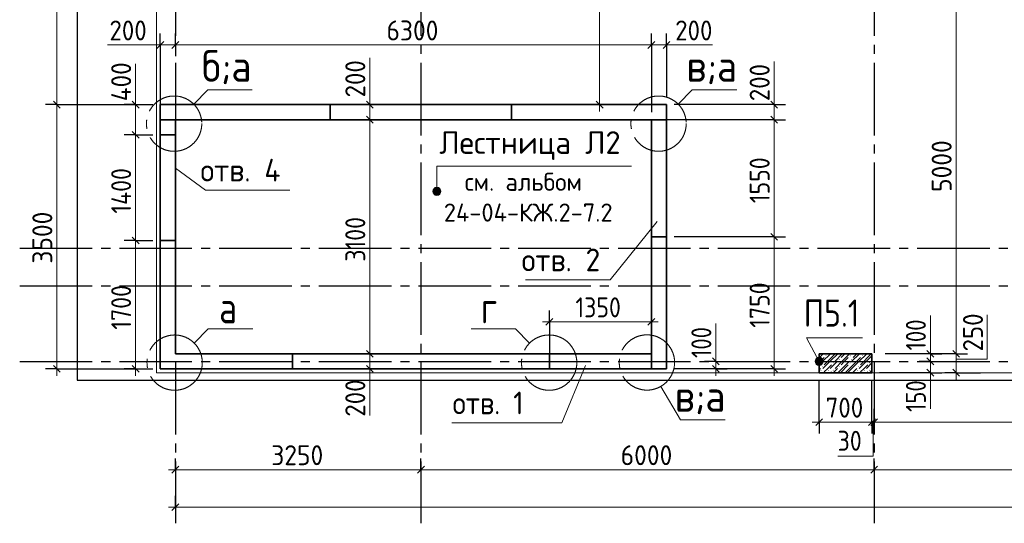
# Model space of a CAD drawing. Header units: millimetres. Extents: x 0 to 50400, y 0 to 35640.
# Tile 3 of 17: x 7204 to 20236, y 8317 to 14987. Entities that reach past the tile are written whole.
import ezdxf

# ---------------------------------------------------------------- set-up
doc = ezdxf.new("R2010")
doc.units = ezdxf.units.MM
doc.linetypes.add('______2', pattern=[324, 240, -84])
doc.linetypes.add('______5', pattern=[1320, 960, -120, 120, -120])
for name, color, linetype, lineweight in [('Standard', 7, 'Continuous', 25), ('ЖБ Пилон', 7, 'Continuous', 35), ('ЖБ Стена верхний уровень', 7, 'Continuous', 35), ('Общий01', 7, 'Continuous', 13), ('Позиционная метка диаметр_ шаг', 7, 'Continuous', 13), ('Позиционная метка линия выноска', 7, 'Continuous', 13), ('Примечания', 7, 'Continuous', 13), ('Размерная линия_ общее', 7, 'Continuous', 13)]:
    doc.layers.add(name, color=color, linetype=linetype, lineweight=lineweight)
doc.layers.add('Оси', color=7, linetype='______5', true_color=0x656565)
doc.styles.add('ISOCPEUR', font='txt')

msp = doc.modelspace()

# ---------------------------------------------------------------- hatches: boundary and pattern name
at = {"layer": 'ЖБ Пилон', "linetype": 'Continuous', "lineweight": 18, "transparency": 33554687}
for points in [[(17870, 10537), (17876, 10543), (17882, 10537), (17876, 10531)], [(17966, 10441), (17972, 10447), (17978, 10441), (17972, 10435)], [(18045, 10487), (18051, 10493), (18057, 10487), (18051, 10481)], [(18189, 10535), (18195, 10541), (18201, 10535), (18195, 10529)], [(18189, 10439), (18195, 10445), (18201, 10439), (18195, 10433)], [(18206, 10489), (18212, 10495), (18218, 10489), (18212, 10483)], [(18350, 10537), (18356, 10543), (18362, 10537), (18356, 10531)], [(18446, 10441), (18452, 10447), (18458, 10441), (18452, 10435)], [(17805, 10343), (17811, 10349), (17817, 10343), (17811, 10337)], [(17822, 10393), (17828, 10399), (17834, 10393), (17828, 10387)], [(17901, 10343), (17907, 10349), (17913, 10343), (17907, 10337)], [(17966, 10345), (17972, 10351), (17978, 10345), (17972, 10339)], [(18045, 10391), (18051, 10397), (18057, 10391), (18051, 10385)], [(18285, 10343), (18291, 10349), (18297, 10343), (18291, 10337)], [(18302, 10393), (18308, 10399), (18314, 10393), (18308, 10387)], [(18381, 10343), (18387, 10349), (18393, 10343), (18387, 10337)], [(18446, 10345), (18452, 10351), (18458, 10345), (18452, 10339)]]:
    msp.add_hatch(color=7, dxfattribs=at).paths.add_polyline_path(points, flags=16)
at = {"layer": 'Позиционная метка линия выноска', "linetype": 'Continuous', "lineweight": 13, "transparency": 33554687}
for points in [[(17731, 10464), (17813, 10508), (17787, 10516)], [(17731, 10464), (17787, 10516), (17739, 10491)], [(17737, 10437), (17813, 10508), (17731, 10464)], [(17737, 10437), (17833, 10488), (17813, 10508)], [(17757, 10417), (17833, 10488), (17737, 10437)], [(17739, 10491), (17787, 10516), (17760, 10510)], [(17757, 10417), (17839, 10460), (17833, 10488)], [(17783, 10409), (17839, 10460), (17757, 10417)], [(17783, 10409), (17831, 10434), (17839, 10460)], [(17831, 10434), (17783, 10409), (17811, 10415)]]:
    msp.add_hatch(color=7, dxfattribs=at).paths.add_polyline_path(points)
at = {"layer": 'Примечания', "linetype": 'Continuous', "lineweight": 13, "transparency": 33554687}
for points in [[(12773, 12741), (12680, 12741), (12672, 12714)], [(12773, 12741), (12672, 12714), (12780, 12714)], [(12780, 12714), (12672, 12714), (12680, 12687)], [(12753, 12760), (12699, 12760), (12680, 12741)], [(12753, 12760), (12680, 12741), (12773, 12741)], [(12780, 12714), (12680, 12687), (12773, 12687)], [(12773, 12687), (12680, 12687), (12699, 12667)], [(12699, 12760), (12753, 12760), (12726, 12768)], [(12773, 12687), (12699, 12667), (12753, 12667)], [(12753, 12667), (12699, 12667), (12726, 12660)]]:
    msp.add_hatch(color=7, dxfattribs=at).paths.add_polyline_path(points)

# ---------------------------------------------------------------- linework, layer by layer
at = {"layer": 'Standard', "color": 254, "linetype": 'Continuous', "lineweight": -3, "true_color": 0xc4c4ff, "transparency": 33554687}
msp.add_lwpolyline([(7965, 10212), (40265, 10212), (40265, 32712), (7965, 32712), (7965, 10212)], dxfattribs=at)
at = {"layer": 'Standard', "color": 7, "linetype": 'Continuous', "lineweight": 18, "transparency": 33554687}
msp.add_lwpolyline([(9015, 10312), (40165, 10312), (40165, 32612), (9015, 32612), (9015, 10312)], dxfattribs=at)
at = {"layer": 'ЖБ Пилон', "color": 7, "linetype": 'Continuous', "lineweight": 35, "transparency": 33554687}
for p, q in [((18485, 10562), (17785, 10562)), ((17785, 10562), (17785, 10312)), ((17785, 10562), (17785, 10312)), ((18485, 10562), (17785, 10562)), ((18485, 10312), (18485, 10562)), ((18485, 10312), (18485, 10562)), ((17785, 10312), (18485, 10312)), ((17785, 10312), (18485, 10312))]:
    msp.add_line(p, q, dxfattribs=at)
at = {"layer": 'ЖБ Пилон', "color": 251, "linetype": 'Continuous', "lineweight": 18, "true_color": 0x494949, "transparency": 33554687}
for p, q in [((17805, 10562), (17785, 10543)), ((17835, 10559), (17785, 10509)), ((17835, 10559), (17839, 10562)), ((17931, 10559), (17835, 10463)), ((17996, 10561), (17852, 10417)), ((17901, 10562), (17900, 10561)), ((17931, 10463), (18031, 10562)), ((18092, 10561), (17996, 10465)), ((18127, 10562), (18075, 10511)), ((18092, 10465), (18189, 10562)), ((18223, 10562), (18219, 10559)), ((18315, 10559), (18219, 10463)), ((18285, 10562), (18236, 10513)), ((18315, 10559), (18319, 10562)), ((18411, 10559), (18315, 10463)), ((18476, 10561), (18332, 10417)), ((18381, 10562), (18380, 10561)), ((17785, 10447), (17852, 10513)), ((17835, 10463), (17785, 10413)), ((17931, 10463), (17835, 10367)), ((18027, 10463), (17931, 10367)), ((18092, 10465), (17996, 10369)), ((18075, 10415), (18123, 10463)), ((18188, 10465), (18092, 10369)), ((18123, 10463), (18171, 10511)), ((18315, 10463), (18171, 10319)), ((18188, 10369), (18332, 10513)), ((18411, 10463), (18315, 10367)), ((18411, 10463), (18485, 10537)), ((18485, 10441), (18411, 10367)), ((18485, 10475), (18476, 10465)), ((17804, 10369), (17785, 10351)), ((17787, 10319), (17785, 10317)), ((17852, 10321), (17900, 10369)), ((17877, 10312), (17883, 10319)), ((17900, 10369), (17948, 10417)), ((17948, 10321), (17939, 10312)), ((18027, 10367), (17973, 10312)), ((18092, 10369), (18035, 10312)), ((18171, 10415), (18069, 10312)), ((18188, 10369), (18131, 10312)), ((18284, 10369), (18227, 10312)), ((18267, 10319), (18261, 10312)), ((18332, 10321), (18380, 10369)), ((18357, 10312), (18363, 10319)), ((18380, 10369), (18428, 10417)), ((18428, 10321), (18419, 10312)), ((18485, 10345), (18453, 10312)), ((18485, 10379), (18476, 10369))]:
    msp.add_line(p, q, dxfattribs=at)
at = {"layer": 'ЖБ Стена верхний уровень', "color": 7, "linetype": 'Continuous', "lineweight": 35, "transparency": 33554687}
for p, q in [((9065, 13862), (9065, 13662)), ((15765, 13862), (9065, 13862)), ((11315, 13662), (11315, 13862)), ((13715, 13862), (11315, 13862)), ((13715, 13862), (13715, 13662)), ((15765, 13662), (15765, 13862)), ((15765, 13662), (15765, 13862)), ((15765, 13662), (15765, 13862)), ((9065, 13662), (11315, 13662)), ((9065, 13662), (9065, 13462)), ((9065, 13662), (9265, 13662)), ((9265, 13662), (15765, 13662)), ((9265, 13462), (9265, 13662)), ((9265, 13662), (15565, 13662)), ((13715, 13662), (15765, 13662)), ((15565, 13662), (15565, 12112)), ((15765, 12112), (15765, 13662)), ((9065, 13462), (9265, 13462)), ((9065, 13462), (9065, 12062)), ((9265, 12062), (9265, 13462)), ((9065, 12062), (9065, 10562)), ((9265, 12062), (9065, 12062)), ((9265, 10562), (9265, 12062)), ((15565, 12112), (15565, 10362)), ((15765, 12112), (15565, 12112)), ((15765, 10362), (15765, 12112)), ((9065, 10562), (9065, 10362)), ((11735, 10562), (9265, 10562)), ((10815, 10362), (10815, 10562)), ((11735, 10562), (10815, 10562)), ((14215, 10562), (11735, 10562)), ((14215, 10562), (11735, 10562)), ((14215, 10362), (14215, 10562)), ((14415, 10562), (14215, 10562)), ((15565, 10562), (14415, 10562)), ((9065, 10362), (11735, 10362)), ((10815, 10362), (11735, 10362)), ((11735, 10362), (14215, 10362)), ((11735, 10362), (14215, 10362)), ((14215, 10362), (14415, 10362)), ((14415, 10362), (15565, 10362)), ((15565, 10362), (15765, 10362))]:
    msp.add_line(p, q, dxfattribs=at)
at = {"layer": 'ЖБ Стена верхний уровень', "color": 253, "linetype": '______2', "lineweight": -3, "true_color": 0xababab, "transparency": 33554687}
for p, q in [((11315, 13862), (11315, 13662)), ((10815, 10562), (10815, 10362))]:
    msp.add_line(p, q, dxfattribs=at)
at = {"layer": 'ЖБ Стена верхний уровень', "color": 7, "linetype": 'Continuous', "lineweight": 18, "transparency": 33554687}
for p, q in [((9065, 13662), (9065, 10562)), ((9265, 10562), (9265, 13662)), ((15565, 13662), (15565, 10562)), ((15765, 10562), (15765, 13662)), ((9065, 12062), (9065, 13462)), ((9265, 13462), (9265, 12062)), ((9065, 10562), (9065, 10362)), ((10815, 10562), (9265, 10562)), ((15565, 10562), (14415, 10562)), ((15765, 10362), (15765, 10562)), ((9065, 10362), (10815, 10362)), ((14415, 10362), (15765, 10362))]:
    msp.add_line(p, q, dxfattribs=at)
at = {"layer": 'ЖБ Стена верхний уровень', "color": 7, "linetype": 'Continuous', "lineweight": 25, "transparency": 33554687}
for p, q in [((15765, 13662), (15565, 13662)), ((9265, 13462), (9065, 13462)), ((9065, 12062), (9265, 12062)), ((15565, 12112), (15765, 12112)), ((14215, 10562), (14215, 10362)), ((15565, 10362), (15565, 10562))]:
    msp.add_line(p, q, dxfattribs=at)
at = {"layer": 'Общий01', "color": 7, "linetype": 'Continuous', "lineweight": 13, "transparency": 33554687}
for points in [[(9507, 13870), (9694, 14056), (10282, 14056)], [(15919, 13870), (16106, 14056), (16694, 14056)], [(9514, 10704), (9700, 10891), (10288, 10891)], [(13953, 10704), (13766, 10891), (13178, 10891)], [(15691, 10130), (15952, 9686), (16540, 9686)]]:
    msp.add_lwpolyline(points, dxfattribs=at)
at = {"layer": 'Общий01', "color": 7, "linetype": '______5', "lineweight": 13, "transparency": 33554687}
for centre in [(9248, 13610), (15660, 13610), (9255, 10445), (14212, 10445), (15506, 10447)]:
    msp.add_circle(centre, 366, dxfattribs=at)
at = {"layer": 'Оси', "color": 8, "linetype": '______5', "lineweight": -3, "transparency": 33554687}
for p, q in [((9265, 34214), (9265, 8317)), ((12515, 34214), (12515, 8317)), ((18515, 34214), (18515, 8317)), ((7204, 11962), (42963, 11962)), ((7204, 11462), (42963, 11462)), ((7204, 10462), (42963, 10462))]:
    msp.add_line(p, q, dxfattribs=at)
at = {"layer": 'Позиционная метка линия выноска', "color": 7, "linetype": 'Continuous', "lineweight": 13, "transparency": 33554687}
for p, q in [((17737, 10437), (17737, 10437)), ((17760, 10510), (17760, 10510)), ((17833, 10488), (17833, 10488)), ((17811, 10415), (17811, 10415))]:
    msp.add_line(p, q, dxfattribs=at)
msp.add_lwpolyline([(17785, 10462), (17619, 10774), (18359, 10774)], dxfattribs=at)
msp.add_circle((17785, 10462), 54, dxfattribs=at)
at = {"layer": 'Примечания', "color": 7, "linetype": 'Continuous', "lineweight": 13, "transparency": 33554687}
for p, q in [((9015, 14652), (8365, 14652)), ((15765, 14652), (16375, 14652)), ((11838, 13862), (11838, 14482)), ((8739, 13862), (8739, 14402)), ((17190, 13862), (17190, 14432)), ((12672, 12714), (12672, 12714)), ((12726, 12768), (12726, 12768)), ((12726, 12660), (12726, 12660)), ((12780, 12714), (12780, 12714)), ((16419, 10462), (16419, 10965)), ((19258, 10562), (19258, 11068)), ((11838, 10352), (11838, 9743)), ((19258, 10312), (19258, 9835))]:
    msp.add_line(p, q, dxfattribs=at)
for points in [[(15302, 13047), (12726, 13047), (12726, 12714)], [(10781, 12730), (9664, 12730), (9265, 13021)], [(13901, 11540), (15018, 11540), (15640, 12312)], [(19599, 10489), (20008, 10489), (20008, 11076)], [(14695, 10409), (14381, 9647), (12924, 9647)], [(18500, 9657), (18500, 9205), (18032, 9205)]]:
    msp.add_lwpolyline(points, dxfattribs=at)
msp.add_circle((12726, 12714), 54, dxfattribs=at)
at = {"layer": 'Размерная линия_ общее', "color": 7, "linetype": 'Continuous', "lineweight": 13, "transparency": 33554687}
for p, q in [((7696, 13862), (7696, 16862)), ((9065, 14652), (8975, 14652)), ((9065, 14652), (9265, 14652)), ((9265, 14652), (15565, 14652)), ((15565, 14652), (15765, 14652)), ((15765, 14652), (15855, 14652)), ((8739, 13862), (8739, 13952)), ((11838, 13862), (11838, 13952)), ((17190, 13862), (17190, 13952)), ((8739, 13462), (8739, 13862)), ((11838, 13662), (11838, 13862)), ((14880, 13862), (14880, 13772)), ((17190, 13662), (17190, 13862)), ((11838, 10562), (11838, 13662)), ((17190, 12112), (17190, 13662)), ((8739, 12062), (8739, 13462)), ((14215, 10985), (14125, 10985)), ((14215, 10985), (15565, 10985)), ((15565, 10985), (15655, 10985)), ((11838, 10362), (11838, 10562)), ((19258, 10562), (19258, 10652)), ((19258, 10462), (19258, 10562)), ((19599, 10562), (19599, 10652)), ((19599, 10312), (19599, 10562)), ((19599, 10562), (19599, 10472)), ((16419, 10462), (16419, 10552)), ((19258, 10312), (19258, 10462)), ((7696, 10362), (7696, 10272)), ((8739, 10362), (8739, 10272)), ((11838, 10362), (11838, 10272)), ((16419, 10362), (16419, 10272)), ((17190, 10362), (17190, 10272)), ((19258, 10312), (19258, 10222)), ((19599, 10312), (19599, 10222)), ((17785, 9657), (17695, 9657)), ((17785, 9657), (18485, 9657)), ((18485, 9657), (18515, 9657)), ((18515, 9657), (22685, 9657)), ((9265, 9027), (9175, 9027)), ((9265, 9027), (12515, 9027)), ((12515, 9027), (18515, 9027)), ((18515, 9027), (24515, 9027)), ((9265, 8532), (9175, 8532)), ((9265, 8532), (40065, 8532))]:
    msp.add_line(p, q, dxfattribs=at)
at = {"layer": 'Размерная линия_ общее', "color": 253, "linetype": 'Continuous', "lineweight": -3, "true_color": 0xa0a0a0, "transparency": 33554687}
for p, q in [((9065, 14652), (9065, 14802)), ((9265, 14652), (9265, 14802)), ((15565, 14652), (15565, 14802)), ((15765, 14652), (15765, 14802)), ((9065, 14652), (9065, 14502)), ((9065, 14652), (9065, 13762)), ((9265, 14652), (9265, 14502)), ((9265, 14652), (9265, 14652)), ((15565, 14652), (15565, 14502)), ((15565, 14652), (15565, 13762)), ((15765, 14652), (15765, 14502)), ((15765, 14652), (15765, 13962)), ((7696, 13862), (7546, 13862)), ((7696, 13862), (7846, 13862)), ((8739, 13862), (8589, 13862)), ((8739, 13862), (8889, 13862)), ((8739, 13862), (8965, 13862)), ((11838, 13862), (11688, 13862)), ((11838, 13862), (11988, 13862)), ((14880, 13862), (14730, 13862)), ((14880, 13862), (15030, 13862)), ((14880, 13862), (14880, 13862)), ((17190, 13862), (17040, 13862)), ((17190, 13862), (17340, 13862)), ((11838, 13662), (11688, 13662)), ((11838, 13662), (11988, 13662)), ((17190, 13662), (17040, 13662)), ((17190, 13662), (17340, 13662)), ((8739, 13462), (8589, 13462)), ((8739, 13462), (8889, 13462)), ((8739, 13462), (8965, 13462)), ((8739, 12062), (8589, 12062)), ((8739, 12062), (8889, 12062)), ((8739, 12062), (8965, 12062)), ((17190, 12112), (17040, 12112)), ((17190, 12112), (17340, 12112)), ((14215, 10985), (14215, 11135)), ((15565, 10985), (15565, 11135)), ((14215, 10985), (14215, 10835)), ((14215, 10985), (14215, 10462)), ((15565, 10985), (15565, 10835)), ((15565, 10985), (15565, 10932)), ((11838, 10562), (11688, 10562)), ((11838, 10562), (11988, 10562)), ((19599, 10562), (18660, 10562)), ((19258, 10562), (19108, 10562)), ((19258, 10562), (19408, 10562)), ((19258, 10562), (19258, 10562)), ((19599, 10562), (19449, 10562)), ((19599, 10562), (19449, 10562)), ((19599, 10562), (19749, 10562)), ((19599, 10562), (19599, 10562)), ((19599, 10562), (19749, 10562)), ((16419, 10462), (16269, 10462)), ((16419, 10462), (16569, 10462)), ((19258, 10462), (19108, 10462)), ((19258, 10462), (19408, 10462)), ((19258, 10462), (19258, 10462)), ((7696, 10362), (7546, 10362)), ((7696, 10362), (7846, 10362)), ((7696, 10362), (8965, 10362)), ((8739, 10362), (8589, 10362)), ((8739, 10362), (8889, 10362)), ((8739, 10362), (8965, 10362)), ((11838, 10362), (11688, 10362)), ((11838, 10362), (11988, 10362)), ((17190, 10362), (15865, 10362)), ((16419, 10362), (16269, 10362)), ((16419, 10362), (16569, 10362)), ((17190, 10362), (17040, 10362)), ((17190, 10362), (17340, 10362)), ((19258, 10312), (19108, 10312)), ((19258, 10312), (19408, 10312)), ((19599, 10312), (19449, 10312)), ((19599, 10312), (19749, 10312)), ((19599, 10312), (19919, 10312)), ((17785, 9657), (17785, 10212)), ((17785, 9657), (17785, 9807)), ((18485, 9657), (18485, 9807)), ((18515, 9657), (18515, 9807)), ((17785, 9657), (17785, 9507)), ((18485, 9657), (18485, 9507)), ((18515, 9657), (18515, 9507)), ((9265, 9027), (9265, 9177)), ((12515, 9027), (12515, 9177)), ((18515, 9027), (18515, 9177)), ((9265, 9027), (9265, 8877)), ((12515, 9027), (12515, 8877)), ((18515, 9027), (18515, 8877)), ((9265, 8532), (9265, 8682)), ((9265, 8532), (9265, 8382)), ((9265, 8532), (9265, 8520))]:
    msp.add_line(p, q, dxfattribs=at)
at = {"layer": 'Размерная линия_ общее', "color": 7, "linetype": 'Continuous', "lineweight": 25, "transparency": 33554687}
for p, q in [((9020, 14607), (9110, 14697)), ((9220, 14607), (9310, 14697)), ((15520, 14607), (15610, 14697)), ((15720, 14607), (15810, 14697)), ((7741, 13817), (7651, 13907)), ((8784, 13817), (8694, 13907)), ((11883, 13817), (11793, 13907)), ((14925, 13817), (14835, 13907)), ((17235, 13817), (17145, 13907)), ((11883, 13617), (11793, 13707)), ((17235, 13617), (17145, 13707)), ((8784, 13417), (8694, 13507)), ((17235, 12067), (17145, 12157)), ((8784, 12017), (8694, 12107)), ((14170, 10940), (14260, 11030)), ((15520, 10940), (15610, 11030)), ((11883, 10517), (11793, 10607)), ((19303, 10517), (19213, 10607)), ((19644, 10517), (19554, 10607)), ((19644, 10517), (19554, 10607)), ((16464, 10417), (16374, 10507)), ((19303, 10417), (19213, 10507)), ((7741, 10317), (7651, 10407)), ((8784, 10317), (8694, 10407)), ((11883, 10317), (11793, 10407)), ((16464, 10317), (16374, 10407)), ((17235, 10317), (17145, 10407)), ((19303, 10267), (19213, 10357)), ((19644, 10267), (19554, 10357)), ((17740, 9612), (17830, 9702)), ((18440, 9612), (18530, 9702)), ((18470, 9612), (18560, 9702)), ((9220, 8982), (9310, 9072)), ((12470, 8982), (12560, 9072)), ((18470, 8982), (18560, 9072)), ((9220, 8487), (9310, 8577))]:
    msp.add_line(p, q, dxfattribs=at)
at = {"layer": 'Размерная линия_ общее', "color": 7, "linetype": 'Continuous', "lineweight": 13, "transparency": 33554687}
for points in [[(14880, 13862), (14880, 15410), (14880, 15410), (14880, 16258), (14880, 16258), (14880, 18612)], [(19599, 10562), (19599, 12609), (19599, 12609), (19599, 13120), (19599, 13120), (19599, 15562)], [(7696, 10362), (7696, 11650), (7696, 11650), (7696, 13445), (7696, 13445), (7696, 13862)], [(8739, 10362), (8739, 10778), (8739, 10778), (8739, 12062)], [(17190, 10362), (17190, 10810), (17190, 10810), (17190, 12112)], [(16419, 10362), (16419, 10410), (16419, 10410), (16419, 10462)]]:
    msp.add_lwpolyline(points, dxfattribs=at)
at = {"layer": 'Размерная линия_ общее', "color": 253, "linetype": 'Continuous', "lineweight": -3, "true_color": 0xa0a0a0, "transparency": 33554687}
for points in [[(7696, 13862), (7731, 13862), (7731, 13862), (8965, 13862)], [(17190, 13862), (17169, 13862), (17169, 13862), (15865, 13862)], [(17190, 13662), (17169, 13662), (17169, 13662), (15665, 13662)], [(17190, 12112), (17169, 12112), (17169, 12112), (17169, 12112), (17169, 12112), (15865, 12112)], [(19258, 10312), (19238, 10312), (19238, 10312), (18585, 10312)], [(18485, 9657), (18485, 9678), (18485, 9678), (18485, 9678), (18485, 9678), (18485, 9678), (18485, 9678), (18485, 9678), (18485, 9678), (18485, 9678), (18485, 9678), (18485, 9678), (18485, 9678), (18485, 9678), (18485, 9678), (18485, 9678), (18485, 9678), (18485, 9678), (18485, 9678), (18485, 9678), (18485, 9678), (18485, 10199), (18485, 10199), (18485, 10212)], [(18515, 9657), (18515, 9678), (18515, 9678), (18515, 9678), (18515, 9678), (18515, 9678), (18515, 9678), (18515, 9678), (18515, 9678), (18515, 9678), (18515, 9678), (18515, 9678), (18515, 9678), (18515, 9678), (18515, 9678), (18515, 9678), (18515, 9678), (18515, 9678), (18515, 9678), (18515, 9678), (18515, 9678), (18515, 9835)]]:
    msp.add_lwpolyline(points, dxfattribs=at)

# ---------------------------------------------------------------- texts
at = {"layer": 'Общий01', "color": 7, "linetype": 'Continuous', "lineweight": 35, "transparency": 33554687, "char_height": 420, "attachment_point": 7, "style": 'ISOCPEUR'}
for s, insert, width in [('\\W0.90;б;а', (9616, 14132), 965.89), ('\\W0.90;в;а', (16028, 14132), 965.89), ('\\W0.80;а', (9843, 10966), 503.76), ('\\W0.78;г', (13309, 10966), 456.96), ('\\W0.90;в;а', (15874, 9762), 965.89)]:
    msp.add_mtext(s, dxfattribs=dict(at, insert=insert, width=width))
at = {"layer": 'Общий01', "color": 7, "linetype": 'Continuous', "lineweight": 25, "transparency": 33554687, "attachment_point": 7, "style": 'ISOCPEUR'}
for s, insert, char_height, width in [('\\W0.98;Лестница Л2', (12758, 13128), 300, 2575.27), ('\\W0.95;отв. 4', (9596, 12844), 300, 1342.23), ('\\W0.97;см. альбом ', (13095, 12720), 240, 1868), ('\\W0.98;24-04-КЖ.2-7.2', (12818, 12312), 240, 2419.95), ('\\W0.95;отв. 2', (13848, 11655), 300, 1312), ('\\W0.90;отв. 1', (12935, 9761), 300, 1244.86)]:
    msp.add_mtext(s, dxfattribs=dict(at, insert=insert, char_height=char_height, width=width))
at = {"layer": 'Позиционная метка диаметр_ шаг', "color": 7, "linetype": 'Continuous', "lineweight": 25, "transparency": 33554687, "insert": (17581, 10921), "char_height": 360, "width": 980.79, "attachment_point": 7, "style": 'ISOCPEUR'}
msp.add_mtext('\\W0.85;П5.1', dxfattribs=at)
at = {"layer": 'Размерная линия_ общее', "color": 7, "linetype": 'Continuous', "lineweight": 25, "transparency": 33554687, "char_height": 264, "attachment_point": 7, "style": 'ISOCPEUR'}
for s, insert, width in [('\\W0.91;200', (8392, 14712), 674.38), ('\\W0.93;6300', (12059, 14712), 861.72), ('\\W0.91;200', (15880, 14712), 674.39), ('\\W0.87;1350', (14560, 11045), 800.28), ('\\W0.91;700', (17871, 9717), 674.39), ('\\W0.87;30', (18030, 9278), 484.71), ('\\W0.93;3250', (10534, 9087), 861.72), ('\\W0.93;6000', (15159, 9087), 861.71)]:
    msp.add_mtext(s, dxfattribs=dict(at, insert=insert, width=width))
at = {"layer": 'Размерная линия_ общее', "color": 7, "linetype": 'Continuous', "lineweight": 25, "transparency": 33554687, "char_height": 264, "attachment_point": 7, "rotation": 90, "style": 'ISOCPEUR'}
for s, insert, width in [('\\W0.91;200', (11778, 13957), 674.39), ('\\W0.92;400', (8679, 13907), 701.32), ('\\W0.91;200', (17130, 13907), 674.38), ('\\W0.93;5000', (19539, 12706), 861.72), ('\\W0.87;1550', (17130, 12557), 800.28), ('\\W0.87;1400', (8679, 12419), 827.32), ('\\W0.93;3500', (7636, 11756), 861.71), ('\\W0.87;3100', (11778, 11782), 800.3), ('\\W0.87;1700', (8679, 10882), 800.28), ('\\W0.87;1750', (17130, 10907), 800.28), ('\\W0.83;100', (19198, 10607), 610.29), ('\\W0.91;250', (19954, 10593), 674.38), ('\\W0.83;100', (16359, 10507), 610.29), ('\\W0.91;200', (11778, 9729), 674.39), ('\\W0.83;150', (19198, 9792), 610.29)]:
    msp.add_mtext(s, dxfattribs=dict(at, insert=insert, width=width))

doc.saveas('drawing.dxf')
